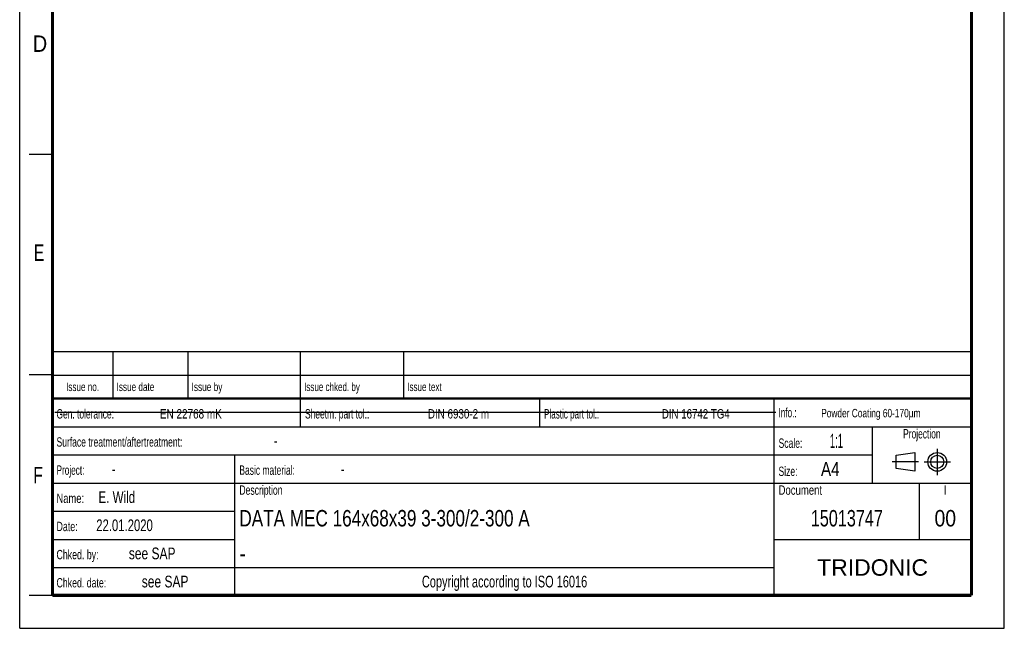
# Model space of a CAD drawing. Header units: millimetres. Extents: x 0 to 210, y 0 to 297.
# Tile 1 of 10: x 0 to 210, y 0 to 130. Entities that reach past the tile are written whole.
import ezdxf
from ezdxf.enums import TextEntityAlignment as Align

# ---------------------------------------------------------------- set-up
doc = ezdxf.new("R2010")
doc.units = ezdxf.units.MM
doc.header["$LTSCALE"] = 19.36
doc.linetypes.add('CENTER', pattern=[0.6, 0.375, -0.075, 0.075, -0.075])
doc.layers.get('0').update_dxf_attribs({"linetype": 'CONTINUOUS'})
doc.layers.add('DEFAULT_1', color=7, linetype='CENTER')
doc.layers.add('Z_NOTICE', color=7, linetype='CONTINUOUS')
doc.styles.get("Standard").update_dxf_attribs({"font": 'txt', "width": 0.7})
doc.styles.add('TEXTSTYLE_2', font='txt', dxfattribs={"width": 0.75})
doc.styles.add('TEXTSTYLE_4', font='arial.ttf')

# ---------------------------------------------------------------- blocks, each defined once
blk = doc.blocks.new('PROJEKTIONSMETHODE_BL0', base_point=(192.31, 35.47))
at = {"color": 2, "linetype": 'CONTINUOUS'}
for p, q in [((186.91, 36.87), (190.91, 37.47)), ((186.91, 34.07), (186.91, 36.87)), ((190.91, 37.47), (190.91, 33.47)), ((190.91, 33.47), (186.91, 34.07))]:
    blk.add_line(p, q, dxfattribs=at)
for radius in [2, 1.4]:
    blk.add_circle((195.71, 35.47), radius, dxfattribs=at)
at = {"layer": 'DEFAULT_1', "color": 2, "linetype": 'CENTER'}
for p, q in [((195.71, 38.27), (195.71, 32.67)), ((191.71, 35.47), (186.11, 35.47)), ((192.91, 35.47), (198.5, 35.47))]:
    blk.add_line(p, q, dxfattribs=at)

msp = doc.modelspace()

# ---------------------------------------------------------------- linework, layer by layer
at = {"color": 2, "linetype": 'CONTINUOUS'}
for p, q in [((0, 0), (0, 297)), ((210, 0), (210, 297)), ((7, 101), (2, 101)), ((6.913619, 48.960154), (6.913619, 58.960154)), ((6.913619, 58.960154), (202.913619, 58.960154)), ((19.913619, 48.960154), (19.913619, 58.960154)), ((35.913619, 48.960154), (35.913619, 58.960154)), ((59.913619, 48.960154), (59.913619, 58.960154)), ((81.913619, 48.960154), (81.913619, 58.960154)), ((202.913619, 48.960154), (202.913619, 58.960154)), ((7, 54), (2, 54)), ((6.913619, 53.960154), (202.913619, 53.960154)), ((6.913546, 6.960131), (6.913546, 48.960131)), ((6.913546, 48.960131), (202.913546, 48.960131)), ((6.913619, 48.960154), (202.913619, 48.960154)), ((59.913546, 42.960131), (59.913546, 48.960131)), ((110.913546, 42.960131), (110.913546, 48.960131)), ((160.913546, 6.960131), (160.913546, 48.960131)), ((202.913546, 6.960131), (202.913546, 48.960131)), ((6.913546, 42.960131), (202.913546, 42.960131)), ((181.913546, 30.960131), (181.913546, 42.960131)), ((6.913546, 36.960131), (181.913546, 36.960131)), ((45.913546, 6.960131), (45.913546, 36.960131)), ((6.913546, 30.960131), (202.913546, 30.960131)), ((191.913546, 18.960131), (191.913546, 30.960131)), ((6.913546, 24.960131), (45.913546, 24.960131)), ((6.913546, 18.960131), (45.913546, 18.960131)), ((160.913546, 18.960131), (202.913546, 18.960131)), ((6.913546, 12.960131), (160.913546, 12.960131)), ((7, 7), (2, 7)), ((6.913546, 6.960131), (202.913546, 6.960131)), ((0, 0), (210, 0))]:
    msp.add_line(p, q, dxfattribs=at)
at = {"color": 7, "linetype": 'CONTINUOUS'}
msp.add_line((7.468119, 46.04239), (161.268119, 46.04239), dxfattribs=at)
for points, const_width in [([(7, 7), (7, 290)], 0.7), ([(203, 7), (203, 290)], 0.7), ([(7, 49), (203, 49)], 0.5), ([(7, 7), (203, 7)], 0.7)]:
    msp.add_lwpolyline(points, dxfattribs=dict(at, const_width=const_width))

# ---------------------------------------------------------------- block references
at = {"color": 2, "linetype": 'CONTINUOUS'}
msp.add_blockref('PROJEKTIONSMETHODE_BL0', (192.305085, 35.469747), dxfattribs=at)

# ---------------------------------------------------------------- texts
at = {"color": 5, "linetype": 'CONTINUOUS', "style": 'TEXTSTYLE_2'}
for s, width, p in [('D', 0.904762, (2.807294, 122.85717)), ('E', 0.714286, (3.002453, 78.302471)), ('F', 0.714286, (2.922192, 30.897042))]:
    msp.add_text(s, height=3.5, dxfattribs=dict(at, width=width)).set_placement(p)
at = {"layer": 'Z_NOTICE', "color": 5, "linetype": 'CONTINUOUS', "style": 'TEXTSTYLE_2'}
for s, height, width, p in [('Issue date ', 1.8, 0.725108, (20.663619, 50.560154)), ('Issue by ', 1.8, 0.732804, (36.663619, 50.560154)), ('Issue chked. by', 1.8, 0.711111, (60.663619, 50.560154)), ('Issue text ', 1.8, 0.712121, (82.663619, 50.560154)), ('Gen. tolerance:', 2, 0.669841, (7.851046, 44.710131)), ('EN 22768 mK', 2, 0.792208, (29.91057, 44.710131)), ('Sheetm. part tol.:', 2, 0.67328, (60.851046, 44.710131)), ('DIN 6930-2 m', 2, 0.78373, (87.053427, 44.710131)), ('Plastic part tol.:', 2, 0.642857, (111.851046, 44.710131)), ('DIN 16742 TG4', 2, 0.772894, (136.958189, 44.710131)), ('Info.: ', 2, 0.64966, (161.851046, 44.960131)), ('Surface treatment/aftertreatment: ', 2, 0.681373, (7.851046, 38.710131)), ('Scale:  ', 2, 0.684524, (161.851046, 38.460131)), ('1:1', 3, 0.5, (172.803427, 38.460131)), ('-', 2.5, 0.714286, (54.184379, 38.710131)), ('Project: ', 2, 0.656085, (7.851046, 32.710131)), ('-', 2.5, 0.714286, (19.66057, 32.710131)), ('Basic material: ', 2, 0.675595, (46.851046, 32.710131)), ('-', 2.5, 0.714286, (68.470094, 32.710131)), ('Size: ', 2, 0.678571, (161.851046, 32.460131)), (' A4', 3, 0.809524, (169.993903, 32.460131)), ('E. Wild', 2.5, 0.738095, (16.803427, 26.710131)), ('Description', 2, 0.688312, (46.851046, 28.460131)), ('Document', 2, 0.761905, (161.851046, 28.460131)), ('Name: ', 2, 0.746032, (7.851046, 26.710131)), ('22.01.2020', 2.5, 0.721429, (16.327237, 20.710131)), ('Date: ', 2, 0.706349, (7.851046, 20.710131)), ('Chked. by: ', 2, 0.701299, (7.851046, 14.710131)), ('see SAP', 2.5, 0.765306, (23.279618, 14.710131)), ('Chked. date: ', 2, 0.699634, (7.851046, 8.710131)), ('see SAP', 2.5, 0.765306, (26.041522, 8.710131))]:
    msp.add_text(s, height=height, dxfattribs=dict(at, width=width)).set_placement(p)
for s, height, width, p in [('Issue no.', 1.8, 0.719577, (13.413619, 50.560154)), ('Projection', 2, 0.671429, (192.413546, 40.460131)), ('I', 2, 0.833333, (197.413546, 28.460131)), ('Copyright according to ISO 16016', 2.5, 0.700149, (103.413546, 8.710131))]:
    msp.add_text(s, height=height, dxfattribs=dict(at, width=width)).set_placement(p, align=Align.CENTER)
at = {"layer": 'Z_NOTICE', "color": 5, "linetype": 'CONTINUOUS', "width": 0.738509}
msp.add_text('Powder Coating 60-170µm', height=1.8, dxfattribs=at).set_placement((170.946284, 44.960131))
at = {"layer": 'Z_NOTICE', "color": 7, "linetype": 'CONTINUOUS', "style": 'TEXTSTYLE_2'}
for s, width, p in [('DATA MEC 164x68x39 3-300/2-300 A', 0.780506, (46.851046, 21.710131)), ('-', 0.904762, (46.851046, 14.210131))]:
    msp.add_text(s, height=3.5, dxfattribs=dict(at, width=width)).set_placement(p)
for s, width, p in [('15013747', 0.738095, (176.413546, 21.710131)), ('00', 0.880952, (197.413546, 21.710131))]:
    msp.add_text(s, height=3.5, dxfattribs=dict(at, width=width)).set_placement(p, align=Align.CENTER)
at = {"layer": 'Z_NOTICE', "color": 5, "linetype": 'CONTINUOUS', "style": 'TEXTSTYLE_4'}
msp.add_text('TRIDONIC', height=3.5, dxfattribs=at).set_placement((181.913546, 11.210131), align=Align.CENTER)

doc.saveas('drawing.dxf')
